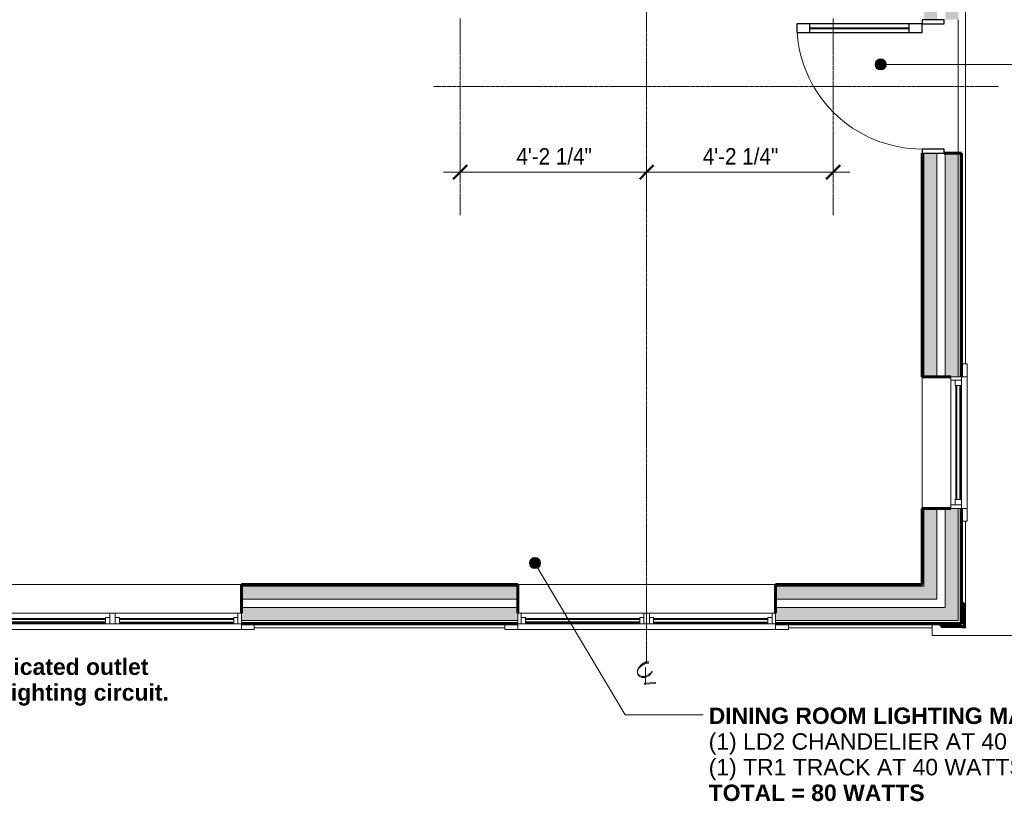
# Model space of a CAD drawing. Header units: inches. Extents: x -657 to 139, y -229 to 530.
# Tile 8 of 11: x -295 to -30, y -229 to -18. Entities that reach past the tile are written whole.
import ezdxf

# ---------------------------------------------------------------- set-up
doc = ezdxf.new("R2010")
doc.units = ezdxf.units.IN
doc.header["$MEASUREMENT"] = 0
doc.linetypes.add('3B Center Short', pattern=[0.59375, 0.375, -0.0625, 0.09375, -0.0625])
for name, color, linetype, lineweight in [('A-ANNO-DIMS', 1, 'Continuous', 9), ('A-ANNO-DIMS-48', 1, 'Continuous', 9), ('A-ANNO-TEXT', 2, 'Continuous', 9), ('A-DETL', 5, 'Continuous', 9), ('A-DETL-MBND', 5, 'Continuous', 9), ('A-DOOR', 1, 'Continuous', 18), ('A-DOOR-FRAM', 1, 'Continuous', 30), ('A-DOOR-GLAZ', 1, 'Continuous', 40), ('A-FLOR-OTLN', 6, 'Continuous', 18), ('A-GLAZ', 6, 'Continuous', 18), ('A-GLAZ-GLAS', 6, 'Continuous', 40), ('A-WALL', 2, 'Continuous', 18), ('A-WALL-PATT', 2, 'Continuous', 60), ('S-FNDN-FTNG', 4, 'Continuous', 18)]:
    doc.layers.add(name, color=color, linetype=linetype, lineweight=lineweight)
doc.styles.add('Arial', font='arial.ttf', dxfattribs={"height": 4.425898})
doc.styles.add('Arial_1', font='arial.ttf', dxfattribs={"width": 0.9, "height": 4.425898})
doc.dimstyles.new('Linear_-_3_32__Arial_Utility_Plans', dxfattribs={"dimscale": 12, "dimtxt": 4.5, "dimasz": 0.3125, "dimexe": 0.375, "dimexo": 0.375, "dimgap": 0.0625, "dimtad": 1, "dimrnd": 0.25, "dimzin": 3, "dimdsep": 46, "dimlunit": 4, "dimtxsty": 'Arial_1', "dimblk1": 'OBLIQUE', "dimblk2": 'OBLIQUE', "dimsah": 1, "dimcen": 0.09, "dimdle": 0.375, "dimazin": 0, "dimtfac": 1, "dimtix": 1, "dimtmove": 0, "dimatfit": 3, "dimfxl": 1, "dimtvp": 1, "dimfrac": 2, "dimtolj": 1, "dimtzin": 0, "dimarcsym": 2})
pattern_1 = [(0, (0, 0), (15.36, 3.84), [0.634, -10.886, 0.634, -10.886, -61.44]), (0, (0, 0), (15.36, 3.84), [-23.04, 0.634, -22.406, 0.634, -10.886, -26.88]), (0, (0, 0), (15.36, 3.84), [-57.6, 0.634, -7.046, 0.634, -18.566]), (120, (5.76, 1.92), (-11.005538, 11.38215), [0.634, -10.886, 0.634, -10.886, -61.44]), (120, (5.76, 1.92), (-11.005538, 11.38215), [-23.04, 0.634, -22.406, 0.634, -10.886, -26.88]), (120, (5.76, 1.92), (-11.005538, 11.38215), [-57.6, 0.634, -7.046, 0.634, -18.566]), (240, (7.68, 9.6), (-4.354462, -15.22215), [0.634, -10.886, 0.634, -10.886, -61.44]), (240, (7.68, 9.6), (-4.354462, -15.22215), [-23.04, 0.634, -22.406, 0.634, -10.886, -26.88]), (240, (7.68, 9.6), (-4.354462, -15.22215), [-57.6, 0.634, -7.046, 0.634, -18.566])]
pattern_2 = [(135, (0, 0), (-4.006467, -4.006467), [])]

# ---------------------------------------------------------------- blocks, each defined once
blk = doc.blocks.new('Single Casement - 30510CS-2777514-First Floor Utility Plan')
at = {"layer": 'A-GLAZ'}
for p, q in [((-17.75, 6.81), (-21.25, 6.81)), ((-21.25, 6.81), (-21.25, 5.31)), ((-17.75, 5.31), (-17.75, 6.81)), ((-17.75, 6.81), (17.75, 6.81)), ((17.75, 5.31), (-17.75, 5.31)), ((-17.75, 5.31), (-17.75, 2.44)), ((-16.83, 2.44), (-16.83, 5.31)), ((-16.83, 5.31), (-15.38, 5.31)), ((-15.38, 5.31), (-15.38, 3.6)), ((15.37, 5.31), (-0.73, 5.31)), ((16.83, 5.31), (15.37, 5.31)), ((15.37, 5.31), (15.37, 3.6)), ((15.37, 3.6), (15.37, 5.31)), ((16.83, 5.31), (16.83, 2.44)), ((21.25, 6.81), (17.75, 6.81)), ((17.75, 6.81), (17.75, 5.31)), ((17.75, 2.44), (17.75, 5.31)), ((21.25, 5.31), (21.25, 6.81)), ((-15.38, 3.6), (-16.83, 3.6)), ((15.37, 3.6), (16.83, 3.6)), ((-17.75, 2.44), (17.75, 2.44))]:
    blk.add_line(p, q, dxfattribs=at)
at = {"layer": 'A-GLAZ-GLAS'}
for p, q in [((15.37, 5), (-15.38, 5)), ((15.37, 4), (-15.38, 4))]:
    blk.add_line(p, q, dxfattribs=at)
blk = doc.blocks.new('Double Casement - _2_211510CS-2775949-First Floor Utility Plan')
at = {"layer": 'A-GLAZ'}
for p, q in [((-34.75, 6.81), (-38.25, 6.81)), ((-38.25, 6.81), (-38.25, 5.31)), ((-34.75, 5.31), (-34.75, 6.81)), ((-34.75, 6.81), (34.75, 6.81)), ((34.75, 5.31), (-34.75, 5.31)), ((-34.75, 5.31), (-34.75, 2.44)), ((-33.83, 2.44), (-33.83, 5.31)), ((-33.83, 5.31), (-32.68, 5.31)), ((-32.68, 5.31), (-32.68, 3.59)), ((-1.86, 5.31), (-0.73, 5.31)), ((-1.86, 3.59), (-1.86, 5.31)), ((-0.73, 5.31), (-0.73, 2.44)), ((0.73, 5.31), (0.73, 2.44)), ((1.86, 5.31), (0.73, 5.31)), ((1.86, 3.59), (1.86, 5.31)), ((33.83, 5.31), (32.68, 5.31)), ((32.68, 5.31), (32.68, 3.59)), ((33.83, 5.31), (33.83, 2.44)), ((38.25, 6.81), (34.75, 6.81)), ((34.75, 6.81), (34.75, 5.31)), ((34.75, 2.44), (34.75, 5.31)), ((38.25, 5.31), (38.25, 6.81)), ((-32.68, 3.59), (-33.83, 3.59)), ((-0.73, 3.59), (-1.86, 3.59)), ((0.73, 3.59), (1.86, 3.59)), ((32.68, 3.59), (33.83, 3.59)), ((-34.75, 2.44), (34.75, 2.44))]:
    blk.add_line(p, q, dxfattribs=at)
at = {"layer": 'A-GLAZ-GLAS'}
for p, q in [((-1.86, 5), (-32.68, 5)), ((-1.86, 3.99), (-32.68, 3.99)), ((1.86, 4.93), (32.68, 4.93)), ((1.86, 4.05), (32.68, 4.05))]:
    blk.add_line(p, q, dxfattribs=at)
blk = doc.blocks.new('House Slab - House Slab-2091152-First Floor Utility Plan')
at = {"layer": 'A-DETL-MBND'}
blk.add_line((-42.29, -54.16), (-42.29, -18.16), dxfattribs=at)
blk = doc.blocks.new('House Slab Perimeter Insulation - House Slab Perimeter Insulation-2402339-First Floor Utility Plan')
at = {"layer": 'A-DETL-MBND'}
for p, q in [((-40.29, 50.58), (-40.29, -110.91)), ((-42.29, -18.16), (-42.29, -54.16)), ((-40.29, -153.41), (-40.29, -182.17)), ((-164.54, -182.17), (-232.04, -182.17)), ((-49.29, -182.17), (-88.04, -182.17)), ((-40.29, -182.17), (-41.25, -182.17)), ((-40.29, -182.17), (-40.66, -181.79))]:
    blk.add_line(p, q, dxfattribs=at)
blk = doc.blocks.new('Single panel in-swing Linea-style - 3080FR-2982738-First Floor Utility Plan')
at = {"layer": 'A-DOOR', "lineweight": 30}
for p, q in [((-14.53, -5.31), (-16.87, -5.31)), ((-16.87, -5.31), (-16.87, -39.06)), ((-14.53, -39.06), (-14.53, -5.31)), ((-14.53, -8.81), (-16.87, -8.81)), ((-14.53, -35.56), (-16.87, -35.56)), ((-16.87, -39.06), (-14.53, -39.06))]:
    blk.add_line(p, q, dxfattribs=at)
at = {"layer": 'A-DOOR', "lineweight": 9}
blk.add_arc((-16.87, -5.31), 33.75, 270, 0, dxfattribs=at)
at = {"layer": 'A-DOOR-FRAM'}
for p, q in [((-16.87, 0.63), (-18, 0.63)), ((-18, 0.63), (-18, -5.31)), ((-16.87, -5.31), (-16.87, 0.63)), ((18, 0.63), (16.87, 0.63)), ((16.87, 0.63), (16.87, -5.31)), ((18, -5.31), (18, 0.63)), ((-18, -5.31), (-16.87, -5.31)), ((16.87, -5.31), (18, -5.31))]:
    blk.add_line(p, q, dxfattribs=at)
at = {"layer": 'A-DOOR-GLAZ'}
blk.add_line((-15.7, -35.56), (-15.7, -8.81), dxfattribs=at)
blk = doc.blocks.new('DIMBLOCK14-First Floor Utility Plan')
at = {"layer": 'A-ANNO-DIMS-48', "transparency": 16777216}
for p, q in [((-176.54, -61.12), (-176.54, -54.77)), ((-126.29, -61.12), (-126.29, -54.77)), ((-181.04, -59.27), (-126.29, -59.27)), ((-176.54, -59.27), (-176.54, -61.12)), ((-126.29, -59.27), (-126.29, -61.12))]:
    blk.add_line(p, q, dxfattribs=at)
at = {"layer": 'A-ANNO-DIMS-48', "lineweight": 50, "transparency": 16777216}
for p, q in [((-176.54, -59.27), (-174.66, -57.39)), ((-126.29, -59.27), (-124.41, -57.39)), ((-176.54, -59.27), (-178.41, -61.14)), ((-126.29, -59.27), (-128.16, -61.14))]:
    blk.add_line(p, q, dxfattribs=at)
at = {"layer": 'A-ANNO-DIMS-48', "color": 0, "transparency": 16777216, "insert": (-161.41, -52.78), "char_height": 4.426, "width": 24.0092, "attachment_point": 1, "line_spacing_factor": 0.938532, "style": 'Arial_1'}
blk.add_mtext('4\'-2 1/4"', dxfattribs=at)
blk = doc.blocks.new('_Oblique')
at = {"color": 0, "linetype": 'ByBlock', "lineweight": -2}
blk.add_line((-0.5, -0.5), (0.5, 0.5), dxfattribs=at)
blk = doc.blocks.new('DIMBLOCK15-First Floor Utility Plan')
at = {"layer": 'A-ANNO-DIMS-48', "transparency": 16777216}
for p, q in [((-126.29, -61.12), (-126.29, -54.77)), ((-76.04, -61.12), (-76.04, -54.77)), ((-126.29, -59.27), (-71.54, -59.27)), ((-126.29, -59.27), (-126.29, -61.12)), ((-76.04, -59.27), (-76.04, -61.12))]:
    blk.add_line(p, q, dxfattribs=at)
at = {"layer": 'A-ANNO-DIMS-48', "lineweight": 50, "transparency": 16777216}
for p, q in [((-126.29, -59.27), (-124.41, -57.39)), ((-76.04, -59.27), (-74.16, -57.39)), ((-126.29, -59.27), (-128.16, -61.14)), ((-76.04, -59.27), (-77.91, -61.14))]:
    blk.add_line(p, q, dxfattribs=at)
at = {"layer": 'A-ANNO-DIMS-48', "color": 0, "transparency": 16777216, "insert": (-111.16, -52.78), "char_height": 4.426, "width": 24.0092, "attachment_point": 1, "line_spacing_factor": 0.938532, "style": 'Arial_1'}
blk.add_mtext('4\'-2 1/4"', dxfattribs=at)

msp = doc.modelspace()

# ---------------------------------------------------------------- hatches: boundary and pattern name
at = {"layer": 'A-ANNO-TEXT'}
h = msp.add_hatch(color=7, dxfattribs=at)
edge = h.paths.add_edge_path(flags=0)
edge.add_arc((-63.1895, -30.2173), 1.5, 0, 360)
h = msp.add_hatch(color=7, dxfattribs=at)
edge = h.paths.add_edge_path(flags=0)
edge.add_arc((-156.384, -164.6729), 1.5, 0, 360)
at = {"layer": 'A-WALL-PATT', "lineweight": 9}
h = msp.add_hatch(dxfattribs=at)
h.set_pattern_fill('FP_2', color=256, style=0, pattern_type=2)
h.set_pattern_definition(pattern_2)
h.paths.add_polyline_path([(-41.7861, -181.0429), (-41.4111, -181.0429), (-41.4111, -149.911), (-41.7861, -149.911), (-41.7861, -180.6679)], flags=0)
h.paths.add_polyline_path([(-41.7861, -114.411), (-41.4111, -114.411), (-41.4111, -54.161), (-41.7861, -54.161), (-41.7861, -60.6335)], flags=0)
h.paths.add_polyline_path([(-41.7861, -18.161), (-41.4111, -18.161), (-41.4111, 54.0821), (-41.7861, 54.0821), (-41.7861, 4.4673)], flags=0)
h.paths.add_polyline_path([(-41.7861, 89.5821), (-41.4111, 89.5821), (-41.4111, 132.3321), (-41.7861, 132.3321), (-41.7861, 93.0821)], flags=0)
at = {"layer": 'A-WALL-PATT'}
h = msp.add_hatch(color=256, dxfattribs=at)
h.paths.add_polyline_path([(-45.7861, -180.1679), (-42.2861, -180.1679), (-42.2861, -149.911), (-45.7861, -149.911), (-45.7861, -176.6679)], flags=0)
h.paths.add_polyline_path([(-44.2861, -114.411), (-42.2861, -114.411), (-42.2861, -54.161), (-45.7861, -54.161), (-45.7861, -114.411)], flags=0)
h.paths.add_polyline_path([(-42.2861, -18.161), (-42.2861, 54.0821), (-45.7861, 54.0821), (-45.7861, -18.161)], flags=0)
h.paths.add_polyline_path([(-42.2861, 89.5821), (-42.2861, 128.3321), (-45.7861, 128.3321), (-45.7861, 89.5821), (-44.2861, 89.5821)], flags=0)
h = msp.add_hatch(color=256, dxfattribs=at)
h.paths.add_polyline_path([(-51.5361, -174.4179), (-48.0361, -174.4179), (-48.0361, -149.911), (-51.5361, -149.911), (-51.5361, -170.9179)], flags=0)
h.paths.add_polyline_path([(-48.0361, -114.411), (-48.0361, -54.161), (-51.5361, -54.161), (-51.5361, -114.411)], flags=0)
h.paths.add_polyline_path([(-51.5361, -18.161), (-48.0361, -18.161), (-48.0361, 54.0821), (-51.5361, 54.0821), (-51.5361, -6.9179)], flags=0)
h.paths.add_polyline_path([(-48.0361, 89.5821), (-48.0361, 122.5821), (-51.5361, 122.5821), (-51.5361, 89.5821)], flags=0)
at = {"layer": 'A-WALL-PATT', "lineweight": 9}
h = msp.add_hatch(dxfattribs=at)
h.set_pattern_fill('FP_1', color=256, style=0, pattern_type=2)
h.set_pattern_definition(pattern_1)
h.paths.add_polyline_path([(-51.5361, -170.9179), (-51.5361, -149.911), (-52.0361, -149.911), (-52.0361, -170.9179)], flags=0)
h.paths.add_polyline_path([(-51.5361, -114.411), (-51.5361, -54.161), (-52.0361, -54.161), (-52.0361, -114.411)], flags=0)
h.paths.add_polyline_path([(-52.0361, -18.161), (-51.5361, -18.161), (-51.5361, -6.9179), (-52.0361, -6.9179), (-52.0361, -7.4179)], flags=0)
h.paths.add_polyline_path([(-52.0361, -1.4179), (-51.5361, -1.4179), (-51.5361, 54.0821), (-52.0361, 54.0821), (-52.0361, -0.9179)], flags=0)
h.paths.add_polyline_path([(-52.0361, 89.5821), (-51.5361, 89.5821), (-51.5361, 122.0821), (-52.0361, 122.0821), (-52.0361, 102.1185)], flags=0)
at = {"layer": 'A-WALL-PATT'}
h = msp.add_hatch(color=256, dxfattribs=at)
h.paths.add_polyline_path([(-52.0361, -174.4179), (-51.5361, -174.4179), (-51.5361, -170.9179), (-91.5361, -170.9179), (-91.5361, -174.4179), (-54.3208, -174.4179)], flags=0)
h.paths.add_polyline_path([(-161.0361, -174.4179), (-161.0361, -170.9179), (-235.5361, -170.9179), (-235.5361, -174.4179), (-161.3782, -174.4179)], flags=0)
h.paths.add_polyline_path([(-305.0361, -174.4179), (-305.0361, -170.9179), (-513.0361, -170.9179), (-513.0361, -174.4179), (-375.493, -174.4179)], flags=0)
at = {"layer": 'A-WALL-PATT', "lineweight": 9}
h = msp.add_hatch(dxfattribs=at)
h.set_pattern_fill('FP_1', color=256, style=0, pattern_type=2)
h.set_pattern_definition(pattern_1)
h.paths.add_polyline_path([(-161.0361, -170.9179), (-161.0361, -170.4179), (-235.5361, -170.4179), (-235.5361, -170.9179), (-161.3782, -170.9179)], flags=0)
h.paths.add_polyline_path([(-52.0361, -170.9179), (-52.0361, -170.4179), (-91.5361, -170.4179), (-91.5361, -170.9179), (-54.3208, -170.9179)], flags=0)
h.paths.add_polyline_path([(-305.0361, -170.9179), (-305.0361, -170.4179), (-373.0353, -170.4179), (-373.0353, -170.9179)], flags=0)
h.paths.add_polyline_path([(-461.0361, -170.9179), (-461.0361, -170.4179), (-512.5361, -170.4179), (-512.5361, -170.9179), (-482.5504, -170.9179)], flags=0)
h.paths.add_polyline_path([(-457.5361, -170.9179), (-376.5353, -170.9179), (-376.5353, -170.4179), (-457.5361, -170.4179)], flags=0)
at = {"layer": 'A-WALL-PATT'}
h = msp.add_hatch(color=256, dxfattribs=at)
h.paths.add_polyline_path([(-235.5361, -180.1679), (-161.0361, -180.1679), (-161.0361, -176.6679), (-235.5361, -176.6679), (-235.5361, -178.1679)], flags=0)
h.paths.add_polyline_path([(-45.7861, -180.1679), (-45.7861, -176.6679), (-91.5361, -176.6679), (-91.5361, -180.1679), (-52.0361, -180.1679)], flags=0)
h.paths.add_polyline_path([(-512.5361, -180.1679), (-305.0361, -180.1679), (-305.0361, -176.6679), (-518.7861, -176.6679), (-518.7861, -180.1679), (-518.2362, -180.1679)], flags=0)
at = {"layer": 'A-WALL-PATT', "lineweight": 9}
h = msp.add_hatch(dxfattribs=at)
h.set_pattern_fill('FP_3', color=256, style=0, pattern_type=2)
h.set_pattern_definition([(45, (0, 0), (-4.00647, 4.00647), []), (135, (0, 0), (-4.00647, -4.00647), [])])
h.paths.add_polyline_path([(-46.9111, -181.7929), (-40.6611, -181.7929), (-40.6611, -175.5429), (-41.4111, -175.5429), (-41.4111, -181.0429), (-46.9111, -181.0429)], flags=0)
h = msp.add_hatch(dxfattribs=at)
h.set_pattern_fill('FP_2', color=256, style=0, pattern_type=2)
h.set_pattern_definition(pattern_2)
h.paths.add_polyline_path([(-52.0361, -181.0429), (-41.7861, -181.0429), (-41.7861, -180.6679), (-91.5361, -180.6679), (-91.5361, -181.0429), (-54.3208, -181.0429)], flags=0)
h.paths.add_polyline_path([(-305.0361, -181.0429), (-305.0361, -180.6679), (-522.7861, -180.6679), (-522.7861, -181.0429), (-375.493, -181.0429)], flags=0)
h.paths.add_polyline_path([(-235.5361, -181.0429), (-161.0361, -181.0429), (-161.0361, -180.6679), (-235.5361, -180.6679)], flags=0)

# ---------------------------------------------------------------- linework, layer by layer
at = {"layer": 'A-ANNO-TEXT', "color": 7}
for p, q in [((-63.1895, -30.2173), (37.7749, -30.2173)), ((-156.384, -164.6729), (-132.0437, -205.5892)), ((-132.0437, -205.5892), (-111.06, -205.5892))]:
    msp.add_line(p, q, dxfattribs=at)
for centre in [(-63.1895, -30.2173), (-156.384, -164.6729)]:
    msp.add_circle(centre, 1.5, dxfattribs=at)
at = {"layer": 'A-DETL', "linetype": '3B Center Short'}
for p, q in [((-126.2861, -191.5708), (-126.2861, 111.5052)), ((-176.5361, -17.8266), (-176.5361, -70.8266)), ((-76.0361, -17.8266), (-76.0361, -70.8266)), ((-31.4016, -36.1635), (-183.7799, -36.1635))]:
    msp.add_line(p, q, dxfattribs=at)
at = {"layer": 'A-DETL'}
for p, q in [((-128.7335, -193.507), (-128.4563, -192.882)), ((-128.3151, -192.882), (-128.7335, -193.507)), ((-128.7335, -194.4346), (-128.7335, -193.507)), ((-128.4563, -192.882), (-127.6195, -191.9544)), ((-127.6195, -192.2619), (-128.3151, -192.882)), ((-127.6195, -191.9544), (-126.5004, -191.3344)), ((-126.5004, -191.6419), (-127.6195, -192.2619)), ((-126.6264, -197.4894), (-126.6264, -192.8315)), ((-126.5004, -191.3344), (-125.6636, -191.3344)), ((-125.6636, -191.6419), (-126.5004, -191.6419)), ((-128.7335, -194.4346), (-128.3151, -194.9034)), ((-128.4563, -195.0546), (-128.7335, -194.4346)), ((-127.6195, -195.5234), (-128.4563, -195.0546)), ((-128.3151, -194.9034), (-127.6195, -195.2109)), ((-127.6195, -195.2109), (-126.7776, -195.2109)), ((-126.7776, -195.5234), (-127.6195, -195.5234)), ((-126.7776, -195.2109), (-125.6636, -194.7471)), ((-125.6636, -195.0546), (-126.7776, -195.5234)), ((-125.6636, -194.7471), (-125.104, -194.2783)), ((-124.9679, -194.2783), (-125.6636, -195.0546)), ((-125.104, -194.2783), (-124.8268, -193.8145)), ((-124.8268, -193.9708), (-124.9679, -194.2783)), ((-123.8387, -196.8643), (-126.9087, -197.0206)), ((-126.9087, -197.3332), (-123.8387, -197.1769))]:
    msp.add_line(p, q, dxfattribs=at)
at = {"layer": 'A-FLOR-OTLN'}
for p, q in [((-49.2861, -181.1316), (-49.2861, -184.2102)), ((-49.2861, -184.2102), (33.7139, -184.2102))]:
    msp.add_line(p, q, dxfattribs=at)
at = {"layer": 'A-WALL', "lineweight": 60}
for p, q in [((-52.0361, -54.161), (-52.0361, -114.411)), ((-41.4111, -54.161), (-46.0961, -54.161)), ((-41.4111, -114.411), (-41.4111, -54.161)), ((-52.0361, -114.411), (-44.2861, -114.411)), ((-52.0361, -149.911), (-52.0361, -170.4179)), ((-44.2861, -149.911), (-52.0361, -149.911)), ((-41.4111, -149.911), (-41.4111, -181.0429)), ((-161.0361, -170.4179), (-235.5361, -170.4179)), ((-235.5361, -170.4179), (-235.5361, -178.1679)), ((-161.0361, -178.1679), (-161.0361, -170.4179)), ((-52.0361, -170.4179), (-91.5361, -170.4179)), ((-91.5361, -170.4179), (-91.5361, -178.1679)), ((-40.6611, -175.5429), (-41.4111, -175.5429)), ((-40.6611, -181.7929), (-40.6611, -175.5429)), ((-235.5361, -181.0429), (-161.0361, -181.0429)), ((-41.4111, -181.0429), (-91.5361, -181.0429)), ((-46.9111, -181.0429), (-46.9111, -181.7929)), ((-46.9111, -181.7929), (-40.6611, -181.7929))]:
    msp.add_line(p, q, dxfattribs=at)
at = {"layer": 'A-WALL'}
for p, q in [((-51.5361, -114.411), (-51.5361, -54.161)), ((-48.0361, -114.411), (-48.0361, -54.161)), ((-45.7861, -114.411), (-45.7861, -54.161)), ((-42.2861, -114.411), (-42.2861, -54.161)), ((-41.7861, -114.411), (-41.7861, -54.161)), ((-52.0361, -149.911), (-52.0361, -114.411)), ((-51.5361, -170.9179), (-51.5361, -149.911)), ((-48.0361, -174.4179), (-48.0361, -149.911)), ((-45.7861, -176.6679), (-45.7861, -149.911)), ((-42.2861, -180.1679), (-42.2861, -149.911)), ((-41.7861, -180.6679), (-41.7861, -149.911)), ((-305.0361, -170.4179), (-235.5361, -170.4179)), ((-235.5361, -170.9179), (-161.0361, -170.9179)), ((-161.0361, -170.4179), (-91.5361, -170.4179)), ((-91.5361, -170.9179), (-51.5361, -170.9179)), ((-235.5361, -174.4179), (-161.0361, -174.4179)), ((-91.5361, -174.4179), (-48.0361, -174.4179)), ((-235.5361, -176.6679), (-161.0361, -176.6679)), ((-91.5361, -176.6679), (-45.7861, -176.6679)), ((-235.5361, -180.1679), (-161.0361, -180.1679)), ((-91.5361, -180.1679), (-42.2861, -180.1679)), ((-235.5361, -180.6679), (-161.0361, -180.6679)), ((-91.5361, -180.6679), (-41.7861, -180.6679))]:
    msp.add_line(p, q, dxfattribs=at)

# ---------------------------------------------------------------- block references
at = {"layer": 'A-DOOR', "rotation": 269.9999999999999}
msp.add_blockref('Single panel in-swing Linea-style - 3080FR-2982738-First Floor Utility Plan', (-46.7236, -36.161), dxfattribs=at)
at = {"layer": 'A-GLAZ'}
for name, p, rotation in [('Single Casement - 30510CS-2777514-First Floor Utility Plan', (-46.7236, -132.161), 269.9999999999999), ('Double Casement - _2_211510CS-2775949-First Floor Utility Plan', (-270.2861, -175.7304), 180), ('Double Casement - _2_211510CS-2775949-First Floor Utility Plan', (-126.2861, -175.7304), 180)]:
    msp.add_blockref(name, p, dxfattribs=dict(at, rotation=rotation))
at = {"layer": 'S-FNDN-FTNG', "lineweight": 9}
for name in ['House Slab Perimeter Insulation - House Slab Perimeter Insulation-2402339-First Floor Utility Plan', 'House Slab - House Slab-2091152-First Floor Utility Plan']:
    msp.add_blockref(name, (0, 0), dxfattribs=at)

# ---------------------------------------------------------------- texts
at = {"layer": 'A-ANNO-TEXT', "color": 7, "char_height": 4.425898, "attachment_point": 1, "line_spacing_factor": 0.938532, "style": 'Arial'}
for s, insert, width in [('\\fArial|b1|i0|c0|p34|;Dedicated outlet\\fArial|b0|i0|c0|p34|;\\P\\fArial|b1|i0|c0|p34|;on lighting circuit.', (-308.6608, -190.4043), 62.154), ('\\fArial|b1|i0|c0|p34|;DINING ROOM LIGHTING MAX. CONTINUOUS POWER\\fArial|b0|i0|c0|p34|;\\P(1) LD2 CHANDELIER AT 40 WATTS EST\\P(1) TR1 TRACK AT 40 WATTS\\P\\fArial|b1|i0|c0|p34|;TOTAL = 80 WATTS', (-109.56, -203.621), 184.788)]:
    msp.add_mtext(s, dxfattribs=dict(at, insert=insert, width=width))

# ---------------------------------------------------------------- dimensions: what is measured, and where the dimension line sits
at = {"layer": 'A-ANNO-DIMS'}
for base, p1, p2, picture, middle in [((-126.2861, -59.2677), (-176.5361, -56.616), (-126.2861, -56.616), 'DIMBLOCK14-First Floor Utility Plan', (-151.4111, -56.2292)), ((-76.0361, -59.2677), (-126.2861, -56.616), (-76.0361, -56.616), 'DIMBLOCK15-First Floor Utility Plan', (-101.1611, -56.2292))]:
    dim = msp.add_linear_dim(base=base, p1=p1, p2=p2, dimstyle='Linear_-_3_32__Arial_Utility_Plans', override={"dimpost": '<>', "dimfxl": 50.25}, dxfattribs=at)
    dim.commit()
    dim.dimension.update_dxf_attribs({"geometry": picture, "text_midpoint": middle})

doc.saveas('drawing.dxf')
